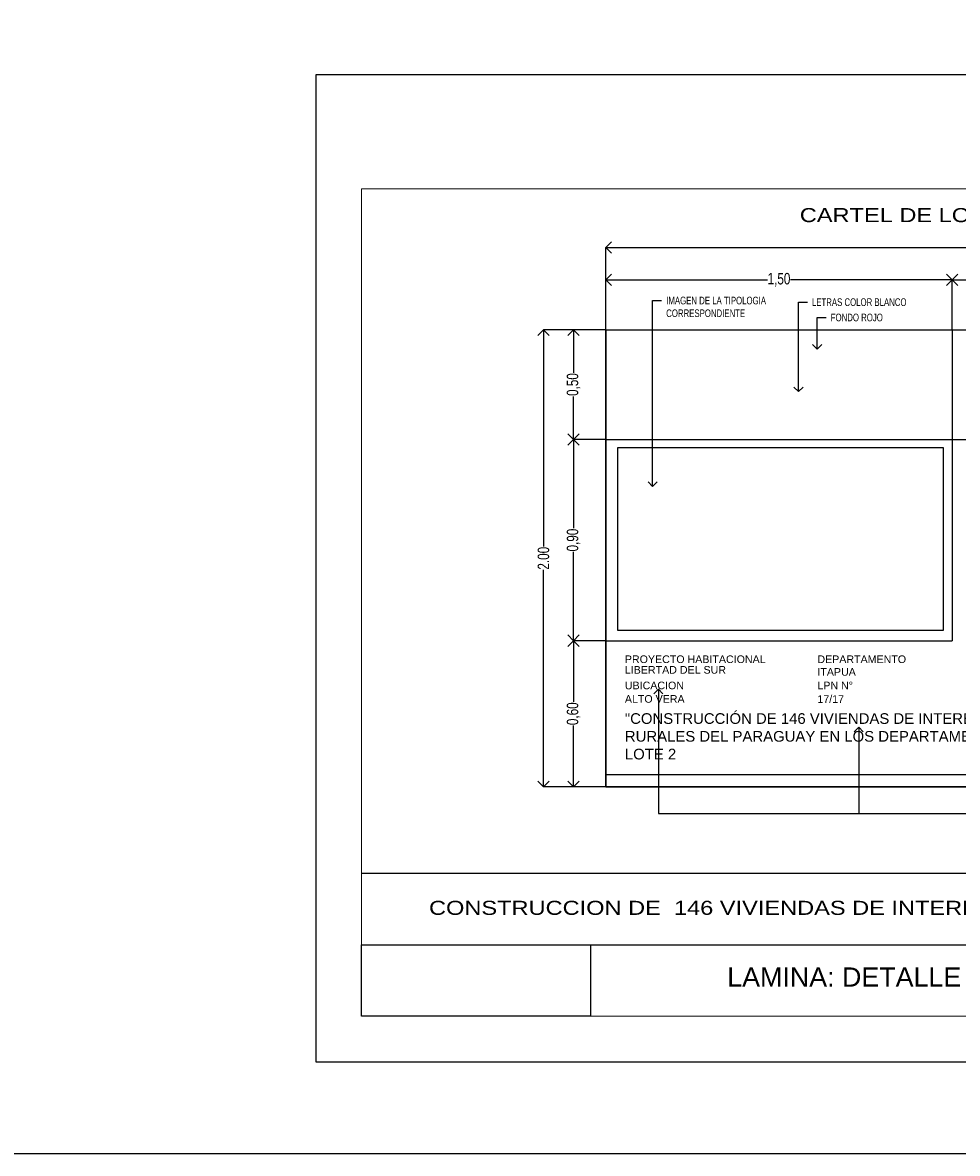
# Model space of a CAD drawing. Header units: millimetres. Extents: x 126.3 to 168.4, y 91 to 130.2.
# Tile 2 of 10: x 162 to 165.1, y 98.9 to 102.6. Entities that reach past the tile are written whole.
import ezdxf
from ezdxf import colors
from ezdxf.entities.mleader import LeaderData, LeaderLine
from ezdxf.enums import TextEntityAlignment as Align
from ezdxf.math import Vec2, Vec3

# ---------------------------------------------------------------- set-up
doc = ezdxf.new("R2010")
doc.units = ezdxf.units.MM
doc.header["$PDMODE"] = 34
doc.header["$PDSIZE"] = 0.05
for name, color, linetype in [('01', 1, 'Continuous'), ('02', 2, 'Continuous'), ('03', 3, 'Continuous'), ('TEXT', 4, 'Continuous'), ('V LAMI', 2, 'Continuous')]:
    doc.layers.add(name, color=color, linetype=linetype)
doc.styles.add('ARIAL', font='arial.ttf')
doc.styles.add('Estilo1', font='swissk.ttf', dxfattribs={"height": 0.06})
doc.styles.add('F', font='swissel.ttf', dxfattribs={"height": 1.6})
doc.styles.add('nuevo', font='swisscl.ttf', dxfattribs={"height": 0.05})
doc.styles.get("Standard").update_dxf_attribs({"font": 'swisscl.ttf', "height": 0.02})
doc.dimstyles.new('nuevo', dxfattribs={"dimscale": 0, "dimtxt": 0.085, "dimasz": 0.05, "dimexe": 0, "dimexo": 0, "dimgap": 0, "dimtad": 0, "dimzin": 0, "dimdsep": 46, "dimtxsty": 'nuevo', "dimblk": 'OPEN90', "dimcen": 1, "dimclrd": 1, "dimclre": 1, "dimclrt": 3, "dimadec": 0, "dimazin": 0, "dimtfac": 1, "dimtmove": 2, "dimatfit": 1, "dimldrblk": 'OPEN90', "dimfxl": 1, "dimtolj": 1, "dimtzin": 0, "dimarcsym": 0})
picture_1 = doc.add_image_def('image4.jpg', size_in_pixel=(882, 441))
picture_2 = doc.add_image_def('image2.jpg', size_in_pixel=(635, 198))
picture_3 = doc.add_image_def('image7.jpg', size_in_pixel=(3840, 2160))

# ---------------------------------------------------------------- blocks, each defined once
blk = doc.blocks.new('_OPEN90')
at = {"color": 0, "linetype": 'ByBlock'}
for p, q in [((0, 0), (-1, 0)), ((-0.5, 0.5), (0, 0)), ((0, 0), (-0.5, -0.5))]:
    blk.add_line(p, q, dxfattribs=at)
blk = doc.blocks.new('*D25')
at = {"layer": '03', "color": 1, "lineweight": -2}
for p, q in [((138.6115, 125.5673), (138.6115, 125.927)), ((138.6615, 125.927), (140.5597, 125.927)), ((142.5615, 125.927), (140.6634, 125.927)), ((142.6115, 125.5673), (142.6115, 125.927))]:
    blk.add_line(p, q, dxfattribs=at)
at = {"layer": 'Defpoints', "color": 0}
for p in [(142.6115, 125.927), (138.6115, 125.5673), (142.6115, 125.5673)]:
    blk.add_point(p, dxfattribs=at)
at = {"layer": '03', "color": 1, "lineweight": -2, "xscale": 0.05, "yscale": 0.05, "zscale": 0.05, "rotation": 180}
blk.add_blockref('_OPEN90', (138.6115, 125.927), dxfattribs=at)
at = {"layer": '03', "color": 1, "lineweight": -2, "xscale": 0.05, "yscale": 0.05, "zscale": 0.05}
blk.add_blockref('_OPEN90', (142.6115, 125.927), dxfattribs=at)
at = {"layer": '03', "color": 3, "insert": (140.6115, 125.927), "char_height": 0.05, "attachment_point": 5, "style": 'nuevo'}
blk.add_mtext('\\A1;4.00', dxfattribs=at)
blk = doc.blocks.new('*D18')
at = {"layer": '03', "color": 1, "lineweight": -2}
for p, q in [((138.6115, 125.5673), (138.4702, 125.5673)), ((138.4702, 125.5173), (138.4702, 125.3787)), ((138.4702, 125.137), (138.4702, 125.2756)), ((138.6115, 125.087), (138.4702, 125.087))]:
    blk.add_line(p, q, dxfattribs=at)
at = {"layer": 'Defpoints', "color": 0}
for p in [(138.6115, 125.5673), (138.4702, 125.087), (138.6115, 125.087)]:
    blk.add_point(p, dxfattribs=at)
at = {"layer": '03', "color": 1, "lineweight": -2, "xscale": 0.05, "yscale": 0.05, "zscale": 0.05}
for p, rotation in [((138.4702, 125.5673), 90), ((138.4702, 125.087), 270)]:
    blk.add_blockref('_OPEN90', p, dxfattribs=dict(at, rotation=rotation))
at = {"layer": '03', "color": 3, "insert": (138.4702, 125.3272), "char_height": 0.05, "attachment_point": 5, "rotation": 90, "style": 'nuevo'}
blk.add_mtext('\\A1;0,50', dxfattribs=at)
blk = doc.blocks.new('*D19')
at = {"layer": '03', "color": 1, "lineweight": -2}
for p, q in [((138.6115, 125.5673), (138.6115, 125.7859)), ((138.6615, 125.7859), (139.3179, 125.7859)), ((140.0762, 125.7859), (139.4198, 125.7859)), ((140.1262, 125.5673), (140.1262, 125.7859))]:
    blk.add_line(p, q, dxfattribs=at)
at = {"layer": 'Defpoints', "color": 0}
for p in [(140.1262, 125.7859), (138.6115, 125.5673), (140.1262, 125.5673)]:
    blk.add_point(p, dxfattribs=at)
at = {"layer": '03', "color": 1, "lineweight": -2, "xscale": 0.05, "yscale": 0.05, "zscale": 0.05, "rotation": 180}
blk.add_blockref('_OPEN90', (138.6115, 125.7859), dxfattribs=at)
at = {"layer": '03', "color": 1, "lineweight": -2, "xscale": 0.05, "yscale": 0.05, "zscale": 0.05}
blk.add_blockref('_OPEN90', (140.1262, 125.7859), dxfattribs=at)
at = {"layer": '03', "color": 3, "insert": (139.3688, 125.7859), "char_height": 0.05, "attachment_point": 5, "style": 'nuevo'}
blk.add_mtext('\\A1;1,50', dxfattribs=at)
blk = doc.blocks.new('*D20')
at = {"layer": '03', "color": 1, "lineweight": -2}
for p, q in [((140.1262, 125.5673), (140.1262, 125.7859)), ((140.1762, 125.7859), (141.089, 125.7859)), ((142.1048, 125.7859), (141.192, 125.7859)), ((142.1548, 125.5673), (142.1548, 125.7859))]:
    blk.add_line(p, q, dxfattribs=at)
at = {"layer": 'Defpoints', "color": 0}
for p in [(142.1548, 125.7859), (140.1262, 125.5673), (142.1548, 125.5673)]:
    blk.add_point(p, dxfattribs=at)
at = {"layer": '03', "color": 1, "lineweight": -2, "xscale": 0.05, "yscale": 0.05, "zscale": 0.05, "rotation": 180}
blk.add_blockref('_OPEN90', (140.1262, 125.7859), dxfattribs=at)
at = {"layer": '03', "color": 1, "lineweight": -2, "xscale": 0.05, "yscale": 0.05, "zscale": 0.05}
blk.add_blockref('_OPEN90', (142.1548, 125.7859), dxfattribs=at)
at = {"layer": '03', "color": 3, "insert": (141.1405, 125.7859), "char_height": 0.05, "attachment_point": 5, "style": 'nuevo'}
blk.add_mtext('\\A1;2,00', dxfattribs=at)
blk = doc.blocks.new('*D21')
at = {"layer": '03', "color": 1, "lineweight": -2}
for p, q in [((142.1548, 125.5673), (142.1548, 125.7859)), ((142.2048, 125.7859), (142.3316, 125.7859)), ((142.5615, 125.7859), (142.4347, 125.7859)), ((142.6115, 125.5673), (142.6115, 125.7859))]:
    blk.add_line(p, q, dxfattribs=at)
at = {"layer": 'Defpoints', "color": 0}
for p in [(142.6115, 125.7859), (142.1548, 125.5673), (142.6115, 125.5673)]:
    blk.add_point(p, dxfattribs=at)
at = {"layer": '03', "color": 1, "lineweight": -2, "xscale": 0.05, "yscale": 0.05, "zscale": 0.05, "rotation": 180}
blk.add_blockref('_OPEN90', (142.1548, 125.7859), dxfattribs=at)
at = {"layer": '03', "color": 1, "lineweight": -2, "xscale": 0.05, "yscale": 0.05, "zscale": 0.05}
blk.add_blockref('_OPEN90', (142.6115, 125.7859), dxfattribs=at)
at = {"layer": '03', "color": 3, "insert": (142.3831, 125.7859), "char_height": 0.05, "attachment_point": 5, "style": 'nuevo'}
blk.add_mtext('\\A1;0,50', dxfattribs=at)
blk = doc.blocks.new('*D22')
at = {"layer": '03', "color": 1, "lineweight": -2}
for p, q in [((138.6115, 125.087), (138.4702, 125.087)), ((138.4702, 125.037), (138.4702, 124.6983)), ((138.4702, 124.2564), (138.4702, 124.5951)), ((138.6115, 124.2064), (138.4702, 124.2064))]:
    blk.add_line(p, q, dxfattribs=at)
at = {"layer": 'Defpoints', "color": 0}
for p in [(138.6115, 125.087), (138.4702, 124.2064), (138.6115, 124.2064)]:
    blk.add_point(p, dxfattribs=at)
at = {"layer": '03', "color": 1, "lineweight": -2, "xscale": 0.05, "yscale": 0.05, "zscale": 0.05}
for p, rotation in [((138.4702, 125.087), 90), ((138.4702, 124.2064), 270)]:
    blk.add_blockref('_OPEN90', p, dxfattribs=dict(at, rotation=rotation))
at = {"layer": '03', "color": 3, "insert": (138.4702, 124.6467), "char_height": 0.05, "attachment_point": 5, "rotation": 90, "style": 'nuevo'}
blk.add_mtext('\\A1;0,90', dxfattribs=at)
blk = doc.blocks.new('*D23')
at = {"layer": '03', "color": 1, "lineweight": -2}
for p, q in [((138.6115, 124.2064), (138.4702, 124.2064)), ((138.4702, 124.1564), (138.4702, 123.9384)), ((138.4702, 123.6173), (138.4702, 123.8353)), ((138.6115, 123.5673), (138.4702, 123.5673))]:
    blk.add_line(p, q, dxfattribs=at)
at = {"layer": 'Defpoints', "color": 0}
for p in [(138.6115, 124.2064), (138.4702, 123.5673), (138.6115, 123.5673)]:
    blk.add_point(p, dxfattribs=at)
at = {"layer": '03', "color": 1, "lineweight": -2, "xscale": 0.05, "yscale": 0.05, "zscale": 0.05}
for p, rotation in [((138.4702, 124.2064), 90), ((138.4702, 123.5673), 270)]:
    blk.add_blockref('_OPEN90', p, dxfattribs=dict(at, rotation=rotation))
at = {"layer": '03', "color": 3, "insert": (138.4702, 123.8868), "char_height": 0.05, "attachment_point": 5, "rotation": 90, "style": 'nuevo'}
blk.add_mtext('\\A1;0,60', dxfattribs=at)
blk = doc.blocks.new('*D24')
at = {"layer": '03', "color": 1, "lineweight": -2}
for p, q in [((138.6115, 125.5673), (138.3387, 125.5673)), ((138.3387, 125.5173), (138.3387, 124.6188)), ((138.3387, 123.6173), (138.3387, 124.5158)), ((138.6115, 123.5673), (138.3387, 123.5673))]:
    blk.add_line(p, q, dxfattribs=at)
at = {"layer": 'Defpoints', "color": 0}
for p in [(138.3387, 125.5673), (138.6115, 125.5673), (138.6115, 123.5673)]:
    blk.add_point(p, dxfattribs=at)
at = {"layer": '03', "color": 1, "lineweight": -2, "xscale": 0.05, "yscale": 0.05, "zscale": 0.05}
for p, rotation in [((138.3387, 125.5673), 90), ((138.3387, 123.5673), 270)]:
    blk.add_blockref('_OPEN90', p, dxfattribs=dict(at, rotation=rotation))
at = {"layer": '03', "color": 3, "insert": (138.3387, 124.5673), "char_height": 0.05, "attachment_point": 5, "rotation": 90, "style": 'nuevo'}
blk.add_mtext('\\A1;2.00', dxfattribs=at)
blk = doc.blocks.new('A$C0E2C7F10')
at = {"layer": '03'}
dim = blk.add_linear_dim(base=(4.3146, 2.3597), p1=(0.3146, 2), p2=(4.3146, 2), dimstyle='nuevo', override={"dimscale": 1}, dxfattribs=at)
dim.commit()
dim.dimension.update_dxf_attribs({"geometry": '*D25', "text_midpoint": (2.3146, 2.3597), "insert": (-138.2969, -123.5673)})
for base, p1, p2, text, picture, middle in [((1.8292, 2.2185), (0.3146, 2), (1.8292, 2), '1,50', '*D19', (1.0719, 2.2185)), ((3.8578, 2.2185), (1.8292, 2), (3.8578, 2), '2,00', '*D20', (2.8435, 2.2185)), ((4.3146, 2.2185), (3.8578, 2), (4.3146, 2), '0,50', '*D21', (4.0862, 2.2185))]:
    dim = blk.add_linear_dim(base=base, p1=p1, p2=p2, text=text, dimstyle='nuevo', override={"dimscale": 1}, dxfattribs=at)
    dim.commit()
    dim.dimension.update_dxf_attribs({"geometry": picture, "text_midpoint": middle, "insert": (-138.2969, -123.5673)})
dim = blk.add_linear_dim(base=(0.0417, 2), p1=(0.3146, 0), p2=(0.3146, 2), angle=90, dimstyle='nuevo', override={"dimscale": 1}, dxfattribs=at)
dim.commit()
dim.dimension.update_dxf_attribs({"geometry": '*D24', "text_midpoint": (0.0417, 1), "insert": (-138.2969, -123.5673)})
for base, p1, p2, text, picture, middle in [((0.1733, 1.5196), (0.3146, 2), (0.3146, 1.5196), '0,50', '*D18', (0.1733, 1.7598)), ((0.1733, 0.639), (0.3146, 1.5196), (0.3146, 0.639), '0,90', '*D22', (0.1733, 1.0793)), ((0.1733, 0), (0.3146, 0.639), (0.3146, 0), '0,60', '*D23', (0.1733, 0.3195))]:
    dim = blk.add_linear_dim(base=base, p1=p1, p2=p2, angle=90, text=text, dimstyle='nuevo', override={"dimscale": 1}, dxfattribs=at)
    dim.commit()
    dim.dimension.update_dxf_attribs({"geometry": picture, "text_midpoint": middle, "insert": (-138.2969, -123.5673)})

msp = doc.modelspace()

# ---------------------------------------------------------------- linework, layer by layer
for points in [[(168.3725, 106.2873), (155.3613, 106.2873), (155.3613, 98.8651), (168.3725, 98.8651)], [(162.9565, 99.1653), (167.9065, 99.1653), (167.9065, 102.4053), (162.9565, 102.4053)]]:
    msp.add_lwpolyline(points, close=True)
at = {"layer": '01'}
for p, q in [((163.9078, 101.5684), (163.9078, 100.0684)), ((163.9078, 101.5684), (166.9078, 101.5684)), ((165.0438, 101.5684), (165.0438, 100.5477)), ((163.9078, 101.2082), (166.9078, 101.2082)), ((163.9078, 100.5477), (165.0438, 100.5477)), ((163.9078, 100.1086), (166.9078, 100.1086)), ((163.9078, 100.0684), (166.9078, 100.0684))]:
    msp.add_line(p, q, dxfattribs=at)
at = {"layer": '01', "lineweight": 18, "ltscale": 0.18}
msp.add_lwpolyline([(163.1065, 102.0303), (163.1065, 99.3153), (167.7565, 99.3153), (167.7565, 102.0303)], close=True, dxfattribs=at)
at = {"layer": '01', "ltscale": 0.01}
msp.add_lwpolyline([(163.7748, 99.5493), (167.0523, 99.5493)], dxfattribs=at)
at = {"layer": '02', "ltscale": 0.01}
msp.add_line((167.7565, 99.7832), (163.1065, 99.7832), dxfattribs=at)

# ---------------------------------------------------------------- block references
at = {"xscale": 0.75, "yscale": 0.75, "zscale": 0.75}
msp.add_blockref('A$C0E2C7F10', (163.6718, 100.0684), dxfattribs=at)

# ---------------------------------------------------------------- texts
at = {"color": 12, "attachment_point": 1, "style": 'Estilo1'}
for s, width, insert, char_height in [('PROYECTO HABITACIONAL', 0.542861, (163.9701, 100.4994), 0.025), ('DEPARTAMENTO', 0.38714, (164.6018, 100.4994), 0.025), ('UBICACION', 0.542861, (163.9701, 100.4133), 0.025), ('LPN N°', 0.38714, (164.6018, 100.4133), 0.025), ('"CONSTRUCCIÓN DE 146 VIVIENDAS DE INTERÉS SOCIAL EN ASENTAMIENTOS RURALES DEL PARAGUAY EN LOS DEPARTAMENTOS DE CAAZAPA E ITAPUA" - LOTE 2', 1.963561, (163.9701, 100.3097), 0.035)]:
    msp.add_mtext_dynamic_manual_height_columns(s, width=width, gutter_width=12.5, heights=[0], dxfattribs=dict(at, insert=insert, char_height=char_height))
at = {"color": 155, "char_height": 0.025, "attachment_point": 1, "style": 'Estilo1'}
for s, width, insert in [('LIBERTAD DEL SUR', 0.672883, (163.9701, 100.4645)), ('ITAPUA', 0.38714, (164.6018, 100.4578)), ('ALTO VERA', 0.676273, (163.9701, 100.3691)), ('17/17', 0.38714, (164.6018, 100.3687))]:
    msp.add_mtext_dynamic_manual_height_columns(s, width=width, gutter_width=12.5, heights=[0], dxfattribs=dict(at, insert=insert))
at = {"layer": 'TEXT', "color": 2, "style": 'ARIAL'}
msp.add_text('LAMINA: DETALLE DE CARTEL DE OBRA      ESC.1/15', height=0.063, dxfattribs=at).set_placement((164.306, 99.4124))
at = {"layer": 'V LAMI', "color": 4, "style": 'F', "width": 1.2}
for s, p in [('CARTEL DE LONA IMPRESA (PLOTTEADA)', (165.3285, 101.9214)), ('CONSTRUCCION DE  146 VIVIENDAS DE INTERES SOCIAL EN ASENTAMIENTOS RURALES DEL PARAGUAY', (165.3176, 99.6479))]:
    msp.add_text(s, height=0.046147, dxfattribs=at).set_placement(p, align=Align.CENTER)

# ---------------------------------------------------------------- pictures from other files: only their frames are drawn
image = msp.add_image(picture_1, insert=(163.9078, 100.0684), size_in_units=(3, 1.5))
image.dxf.flags = 7
image = msp.add_image(picture_3, insert=(163.9472, 100.5814), size_in_units=(1.0676, 0.6005))
image.dxf.flags = 7
at = {"linetype": 'Continuous', "ltscale": 0.1}
image = msp.add_image(picture_2, insert=(163.1065, 99.3153), size_in_units=(0.7504, 0.234), dxfattribs=at)
image.dxf.flags = 7

# ---------------------------------------------------------------- leaders
at = {"color": 1}
ml = msp.add_multileader_mtext('Standard', dxfattribs=at)
ml.set_content('IMAGEN DE LA TIPOLOGIA\\PCORRESPONDIENTE', color=1)
ml.set_leader_properties()
ml.set_arrow_properties(name='OPEN90')
ml.build(insert=Vec2(0, 0))
ml.multileader.update_dxf_attribs({"dogleg_length": 0.025, "arrow_head_size": 0.03})
ctx = ml.context
ctx.base_point, ctx.char_height, ctx.arrow_head_size, ctx.landing_gap_size, ctx.plane_origin = Vec3(164.0907, 101.6638), 0.025, 0.03, 0.015, Vec3(164.0615, 101.4251)
notes = []
notes.append((ctx, [(0, (1, 1, 0), (164.0612, 101.6638), (1, 0), 0.0296, [(0, [(164.0612, 101.0536)], 0, [])])]))
ctx.mtext.insert, ctx.mtext.flow_direction = Vec3(164.1057, 101.6766), 5
ml = msp.add_multileader_mtext('Standard', dxfattribs=at)
ml.set_content('LETRAS COLOR BLANCO', color=1)
ml.set_leader_properties()
ml.set_arrow_properties(name='OPEN90')
ml.build(insert=Vec2(0, 0))
ml.multileader.update_dxf_attribs({"dogleg_length": 0.025, "arrow_head_size": 0.03})
ctx = ml.context
ctx.base_point, ctx.char_height, ctx.arrow_head_size, ctx.landing_gap_size, ctx.plane_origin = Vec3(164.5688, 101.6585), 0.025, 0.03, 0.015, Vec3(164.5396, 101.4251)
notes.append((ctx, [(0, (1, 1, 0), (164.5399, 101.6585), (1, 0), 0.0289, [(0, [(164.5399, 101.3652)], 0, [])])]))
ctx.mtext.insert, ctx.mtext.flow_direction = Vec3(164.5838, 101.6713), 5
ml = msp.add_multileader_mtext('Standard', dxfattribs=at)
ml.set_content('FONDO ROJO', color=1)
ml.set_leader_properties()
ml.set_arrow_properties(name='OPEN90')
ml.build(insert=Vec2(0, 0))
ml.multileader.update_dxf_attribs({"dogleg_length": 0.025, "arrow_head_size": 0.03})
ctx = ml.context
ctx.base_point, ctx.char_height, ctx.arrow_head_size, ctx.landing_gap_size, ctx.plane_origin = Vec3(164.6307, 101.6082), 0.025, 0.03, 0.015, Vec3(164.6006, 101.4378)
notes.append((ctx, [(0, (1, 1, 0), (164.6012, 101.6082), (1, 0), 0.0294, [(0, [(164.6012, 101.5046)], 0, [])])]))
ctx.mtext.insert, ctx.mtext.flow_direction = Vec3(164.6457, 101.621), 5
ml = msp.add_multileader_mtext('Standard', dxfattribs=at)
ml.set_content('', color=1)
ml.set_leader_properties()
ml.set_arrow_properties(name='OPEN90')
ml.build(insert=Vec2(0, 0))
ml.multileader.update_dxf_attribs({"dogleg_length": 0.05, "arrow_head_size": 0.03})
ctx = ml.context
ctx.base_point, ctx.char_height, ctx.arrow_head_size, ctx.landing_gap_size, ctx.plane_origin = Vec3(165.2638, 99.9803), 0.025, 0.03, 0.015, Vec3(164.0534, 100.4035)
notes.append((ctx, [(0, (1, 1, 0), (164.0801, 99.9803), (1, 0), 1.1837, [(0, [(164.0801, 100.3881)], 0, [])])]))
ctx.mtext.insert, ctx.mtext.flow_direction = Vec3(165.2788, 99.9928), 5
ml = msp.add_multileader_mtext('Standard', dxfattribs=at)
ml.set_content('TIPO DE LETRAS: SWIS 721 BLK BT\\PCOLOR ROJO (12)', color=1)
ml.set_leader_properties()
ml.set_arrow_properties(name='OPEN90')
ml.build(insert=Vec2(0, 0))
ml.multileader.update_dxf_attribs({"dogleg_length": 0.05, "arrow_head_size": 0.03})
ctx = ml.context
ctx.base_point, ctx.char_height, ctx.arrow_head_size, ctx.landing_gap_size, ctx.plane_origin = Vec3(165.2638, 99.9803), 0.025, 0.03, 0.015, Vec3(164.7374, 100.2102)
notes.append((ctx, [(0, (1, 1, 0), (164.7373, 99.9803), (1, 0), 0.5265, [(0, [(164.7373, 100.2634)], 0, [])])]))
ctx.mtext.insert, ctx.mtext.flow_direction = Vec3(165.2788, 99.996), 5
for ctx, leaders in notes:
    for number, flags, end, landing, length, lines in leaders:
        leader = LeaderData()
        leader.index, (leader.has_last_leader_line, leader.has_dogleg_vector, leader.attachment_direction) = number, flags
        leader.last_leader_point, leader.dogleg_vector, leader.dogleg_length = Vec3(end), Vec3(landing), length
        for number, points, colour, breaks in lines:
            line = LeaderLine()
            line.index, line.vertices, line.color, line.breaks = number, Vec3.list(points), colors.encode_raw_color(colour), breaks
            leader.lines.append(line)
        ctx.leaders.append(leader)

doc.saveas('drawing.dxf')
